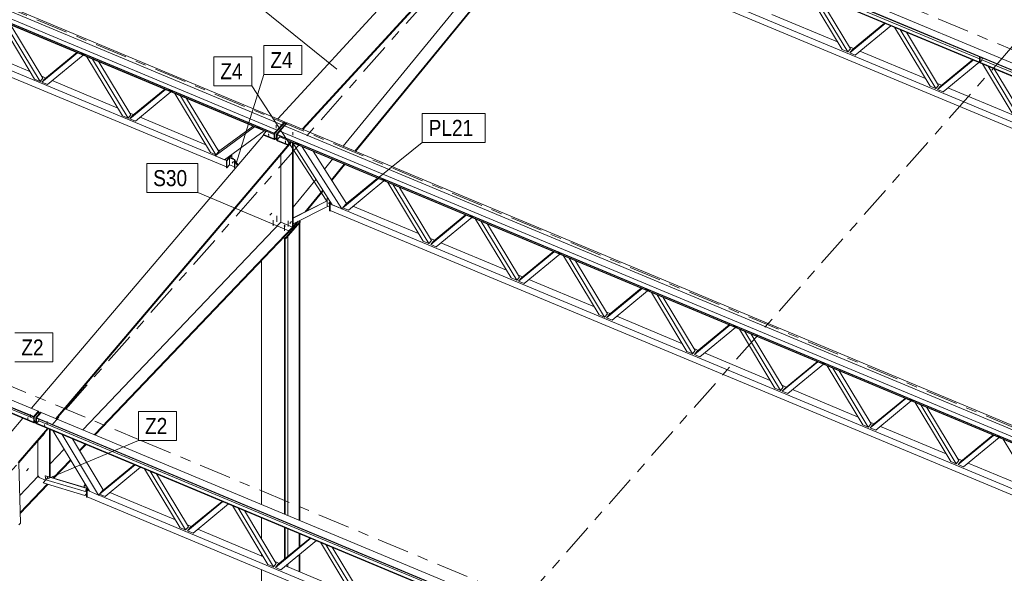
# Model space of a CAD drawing. Header units: millimetres. Extents: x -698 to 216, y -34 to 576.
# Tile 43 of 88: x -268 to -177, y 271 to 323. Entities that reach past the tile are written whole.
import ezdxf

# ---------------------------------------------------------------- set-up
doc = ezdxf.new("R2010")
doc.units = ezdxf.units.MM
for name, pattern in [('XKITLINE00', [0]), ('XKITLINE02', [4, 2, -2]), ('XKITLINE03', [6, 3, -1, 1, -1])]:
    doc.linetypes.add(name, pattern=pattern)
for name, color, linetype, lineweight in [('Element', 2, 'Continuous', 0), ('Spoina', 1, 'Continuous', 0), ('Znak elementu', 2, 'Continuous', 0), ('Śruba', 3, 'Continuous', 0)]:
    doc.layers.add(name, color=color, linetype=linetype, lineweight=lineweight)
doc.styles.add('ARIAL', font='ARIAL.TTF')

msp = doc.modelspace()

# ---------------------------------------------------------------- hatches: boundary and pattern name
at = {"layer": 'Śruba'}
for points in [[(-245.196, 312.064), (-245.207, 312.066), (-245.217, 312.069), (-245.226, 312.074), (-245.234, 312.08), (-245.239, 312.087), (-245.243, 312.095), (-245.244, 312.103), (-245.243, 312.111), (-245.24, 312.119), (-245.235, 312.126), (-245.228, 312.133), (-245.219, 312.138), (-245.209, 312.142), (-245.198, 312.145), (-245.187, 312.146), (-245.175, 312.145), (-245.164, 312.143), (-245.154, 312.139), (-245.145, 312.134), (-245.138, 312.128), (-245.132, 312.121), (-245.129, 312.114), (-245.128, 312.106), (-245.128, 312.098), (-245.132, 312.09), (-245.137, 312.082), (-245.144, 312.076), (-245.153, 312.071), (-245.163, 312.067), (-245.174, 312.064), (-245.185, 312.063)], [(-243.629, 311.409), (-243.64, 311.411), (-243.65, 311.415), (-243.659, 311.419), (-243.666, 311.426), (-243.672, 311.433), (-243.675, 311.44), (-243.677, 311.448), (-243.676, 311.456), (-243.673, 311.464), (-243.668, 311.471), (-243.66, 311.478), (-243.652, 311.483), (-243.642, 311.487), (-243.631, 311.49), (-243.619, 311.491), (-243.608, 311.49), (-243.597, 311.488), (-243.587, 311.485), (-243.578, 311.48), (-243.571, 311.474), (-243.565, 311.467), (-243.561, 311.459), (-243.56, 311.451), (-243.561, 311.443), (-243.564, 311.435), (-243.569, 311.428), (-243.577, 311.421), (-243.585, 311.416), (-243.595, 311.412), (-243.606, 311.409), (-243.618, 311.408)], [(-248.523, 309.488), (-248.516, 309.479), (-248.511, 309.47), (-248.507, 309.461), (-248.505, 309.452), (-248.506, 309.444), (-248.508, 309.436), (-248.511, 309.43), (-248.517, 309.426), (-248.524, 309.423), (-248.532, 309.422), (-248.541, 309.422), (-248.551, 309.425), (-248.56, 309.429), (-248.57, 309.435), (-248.579, 309.442), (-248.587, 309.45), (-248.594, 309.459), (-248.599, 309.468), (-248.603, 309.477), (-248.605, 309.486), (-248.605, 309.494), (-248.603, 309.501), (-248.599, 309.507), (-248.593, 309.512), (-248.586, 309.515), (-248.578, 309.516), (-248.569, 309.515), (-248.56, 309.513), (-248.55, 309.509), (-248.54, 309.503), (-248.531, 309.496)], [(-239.505, 305.721), (-239.499, 305.712), (-239.493, 305.703), (-239.49, 305.694), (-239.488, 305.685), (-239.488, 305.677), (-239.49, 305.67), (-239.494, 305.664), (-239.499, 305.659), (-239.506, 305.656), (-239.514, 305.655), (-239.523, 305.656), (-239.533, 305.658), (-239.543, 305.662), (-239.552, 305.668), (-239.561, 305.675), (-239.569, 305.683), (-239.576, 305.692), (-239.582, 305.701), (-239.585, 305.71), (-239.587, 305.719), (-239.587, 305.727), (-239.585, 305.735), (-239.581, 305.741), (-239.576, 305.745), (-239.569, 305.748), (-239.561, 305.749), (-239.552, 305.749), (-239.542, 305.746), (-239.532, 305.742), (-239.523, 305.736), (-239.514, 305.729)], [(-243.703, 303.49), (-243.712, 303.49), (-243.72, 303.492), (-243.729, 303.494), (-243.737, 303.497), (-243.745, 303.5), (-243.752, 303.504), (-243.759, 303.508), (-243.765, 303.512), (-243.77, 303.517), (-243.775, 303.523), (-243.778, 303.528), (-243.781, 303.534), (-243.784, 303.54), (-243.785, 303.546), (-243.785, 303.552), (-243.785, 303.559), (-243.784, 303.565), (-243.781, 303.571), (-243.778, 303.577), (-243.775, 303.582), (-243.77, 303.587), (-243.765, 303.592), (-243.759, 303.597), (-243.752, 303.601), (-243.745, 303.605), (-243.737, 303.608), (-243.729, 303.611), (-243.72, 303.613), (-243.712, 303.614), (-243.703, 303.615), (-243.694, 303.615), (-243.685, 303.615), (-243.676, 303.614), (-243.667, 303.613), (-243.659, 303.611), (-243.651, 303.608), (-243.643, 303.605), (-243.636, 303.601), (-243.629, 303.597), (-243.623, 303.592), (-243.618, 303.587), (-243.613, 303.582), (-243.609, 303.577), (-243.606, 303.571), (-243.604, 303.565), (-243.603, 303.559), (-243.602, 303.552), (-243.603, 303.546), (-243.604, 303.54), (-243.606, 303.534), (-243.609, 303.528), (-243.613, 303.523), (-243.618, 303.517), (-243.623, 303.512), (-243.629, 303.508), (-243.636, 303.504), (-243.643, 303.5), (-243.651, 303.497), (-243.659, 303.494), (-243.667, 303.492), (-243.676, 303.49), (-243.685, 303.49), (-243.694, 303.489)], [(-243.132, 303.855), (-243.125, 303.846), (-243.119, 303.837), (-243.116, 303.828), (-243.114, 303.819), (-243.114, 303.811), (-243.116, 303.803), (-243.12, 303.797), (-243.125, 303.793), (-243.132, 303.79), (-243.141, 303.789), (-243.15, 303.789), (-243.159, 303.792), (-243.169, 303.796), (-243.179, 303.802), (-243.188, 303.809), (-243.196, 303.817), (-243.202, 303.826), (-243.208, 303.835), (-243.211, 303.844), (-243.213, 303.853), (-243.213, 303.861), (-243.211, 303.868), (-243.207, 303.875), (-243.202, 303.879), (-243.195, 303.882), (-243.187, 303.883), (-243.178, 303.882), (-243.168, 303.88), (-243.158, 303.876), (-243.149, 303.87), (-243.14, 303.863)], [(-267.668, 285.574), (-267.679, 285.576), (-267.689, 285.58), (-267.698, 285.585), (-267.705, 285.591), (-267.711, 285.598), (-267.714, 285.605), (-267.716, 285.614), (-267.715, 285.622), (-267.711, 285.629), (-267.706, 285.637), (-267.699, 285.643), (-267.69, 285.648), (-267.68, 285.652), (-267.67, 285.655), (-267.658, 285.656), (-267.647, 285.656), (-267.636, 285.653), (-267.626, 285.65), (-267.617, 285.645), (-267.609, 285.639), (-267.604, 285.632), (-267.6, 285.624), (-267.599, 285.616), (-267.6, 285.608), (-267.603, 285.6), (-267.608, 285.593), (-267.615, 285.587), (-267.624, 285.581), (-267.634, 285.577), (-267.645, 285.575), (-267.656, 285.574)], [(-266.1, 284.919), (-266.111, 284.922), (-266.122, 284.925), (-266.13, 284.93), (-266.138, 284.936), (-266.143, 284.943), (-266.147, 284.951), (-266.148, 284.959), (-266.147, 284.967), (-266.144, 284.975), (-266.139, 284.982), (-266.132, 284.988), (-266.123, 284.994), (-266.113, 284.998), (-266.102, 285), (-266.091, 285.001), (-266.079, 285.001), (-266.068, 284.999), (-266.058, 284.995), (-266.049, 284.99), (-266.042, 284.984), (-266.036, 284.977), (-266.033, 284.97), (-266.032, 284.962), (-266.033, 284.953), (-266.036, 284.946), (-266.041, 284.938), (-266.048, 284.932), (-266.057, 284.927), (-266.067, 284.923), (-266.078, 284.92), (-266.089, 284.919)], [(-265.832, 280.005), (-265.826, 279.997), (-265.82, 279.987), (-265.817, 279.978), (-265.815, 279.969), (-265.815, 279.961), (-265.817, 279.954), (-265.821, 279.948), (-265.826, 279.943), (-265.833, 279.94), (-265.841, 279.939), (-265.85, 279.94), (-265.86, 279.942), (-265.87, 279.946), (-265.879, 279.952), (-265.888, 279.959), (-265.896, 279.967), (-265.903, 279.976), (-265.909, 279.985), (-265.912, 279.994), (-265.914, 280.003), (-265.914, 280.012), (-265.912, 280.019), (-265.908, 280.025), (-265.903, 280.029), (-265.896, 280.032), (-265.888, 280.033), (-265.878, 280.033), (-265.869, 280.03), (-265.859, 280.026), (-265.85, 280.02), (-265.841, 280.013)], [(-262.214, 278.911), (-262.207, 278.902), (-262.202, 278.893), (-262.198, 278.884), (-262.196, 278.875), (-262.197, 278.867), (-262.199, 278.86), (-262.202, 278.854), (-262.208, 278.849), (-262.215, 278.846), (-262.223, 278.845), (-262.232, 278.846), (-262.242, 278.848), (-262.252, 278.852), (-262.261, 278.858), (-262.27, 278.865), (-262.278, 278.873), (-262.285, 278.882), (-262.29, 278.891), (-262.294, 278.9), (-262.296, 278.909), (-262.296, 278.917), (-262.294, 278.925), (-262.29, 278.931), (-262.284, 278.935), (-262.277, 278.938), (-262.269, 278.939), (-262.26, 278.939), (-262.251, 278.936), (-262.241, 278.932), (-262.231, 278.926), (-262.222, 278.919)]]:
    msp.add_hatch(color=256, dxfattribs=at).paths.add_polyline_path(points, flags=17)

# ---------------------------------------------------------------- linework, layer by layer
at = {"layer": 'Element', "linetype": 'XKITLINE00', "lineweight": 0}
for p, q in [((-329.202, 348.606), (-243.967, 313.003)), ((-329.201, 348.606), (-243.967, 313.003)), ((-328.942, 348.889), (-243.707, 313.286)), ((-329.894, 347.809), (-244.659, 312.206)), ((-329.894, 347.786), (-244.659, 312.183)), ((-329.635, 348.115), (-244.4, 312.512)), ((-244.4, 312.512), (-329.634, 348.115)), ((-328.624, 347.161), (-245.414, 312.404)), ((-328.623, 347.112), (-245.444, 312.368)), ((-324.926, 340.718), (-249.129, 309.058)), ((-323.856, 340.876), (-249.127, 309.661)), ((-221.001, 337.652), (-135.767, 302.049)), ((-244.329, 313.546), (-222.715, 337.116)), ((-136.212, 300.983), (-221.447, 336.586)), ((-136.211, 301.033), (-221.446, 336.636)), ((-221.435, 337.131), (-136.2, 301.529)), ((-221.434, 337.181), (-136.199, 301.578)), ((-221.24, 336.859), (-178.848, 319.152)), ((-242.049, 312.594), (-220.435, 336.163)), ((-241.985, 312.567), (-220.371, 336.137)), ((-238.23, 310.998), (-221.293, 331.673)), ((-237.133, 310.54), (-220.136, 331.288)), ((-237.073, 310.515), (-220.072, 331.269)), ((-215.653, 329.911), (-140.94, 298.703)), ((-216.738, 329.759), (-140.942, 298.099)), ((-191.65, 320.019), (-194.974, 325.528)), ((-191.132, 319.802), (-194.456, 325.312)), ((-193.872, 325.068), (-190.873, 320.097)), ((-267.028, 317.273), (-270.344, 322.769)), ((-266.51, 317.056), (-269.826, 322.553)), ((-198.211, 323.296), (-192.083, 320.736)), ((-351.911, 321.859), (-266.677, 286.256)), ((-269.242, 322.309), (-266.251, 317.351)), ((-190.96, 319.73), (-187.636, 322.463)), ((-190.7, 320.025), (-187.701, 322.49)), ((-187.118, 322.247), (-190.442, 319.514)), ((-183.448, 316.593), (-186.772, 322.102)), ((-182.93, 316.376), (-186.254, 321.886)), ((-185.669, 321.642), (-182.67, 316.67)), ((-267.109, 285.747), (-352.344, 321.35)), ((-267.108, 285.7), (-352.342, 321.303)), ((-267.097, 285.229), (-352.332, 320.832)), ((-267.096, 285.182), (-352.33, 320.785)), ((-273.589, 320.55), (-267.461, 317.99)), ((-191.132, 319.802), (-191.65, 320.019)), ((-190.873, 320.097), (-191.132, 319.802)), ((-190.981, 320.276), (-190.592, 320.114)), ((-190.96, 319.73), (-190.7, 320.025)), ((-190.009, 319.87), (-183.881, 317.31)), ((-266.338, 316.984), (-263.022, 319.711)), ((-266.079, 317.279), (-263.087, 319.738)), ((-262.504, 319.494), (-265.82, 316.768)), ((-262.655, 319.7), (-262.683, 319.712)), ((-262.424, 319.509), (-262.683, 319.712)), ((-262.396, 319.498), (-262.655, 319.7)), ((-262.396, 319.498), (-262.424, 319.509)), ((-262.335, 319.566), (-262.396, 319.498)), ((-258.826, 313.847), (-262.142, 319.343)), ((-258.308, 313.63), (-261.624, 319.127)), ((-261.04, 318.883), (-258.049, 313.924)), ((-190.442, 319.514), (-190.96, 319.73)), ((-182.758, 316.304), (-179.434, 319.037)), ((-182.498, 316.599), (-179.499, 319.064)), ((-178.854, 318.852), (-178.844, 319.341)), ((-178.854, 318.852), (-178.797, 318.828)), ((-178.787, 319.317), (-178.797, 318.828)), ((-178.797, 318.828), (-178.681, 318.955)), ((-178.681, 318.955), (-178.592, 319.173)), ((-178.636, 319.064), (-136.204, 301.34)), ((-178.592, 319.173), (-178.59, 319.235)), ((-178.916, 318.821), (-182.24, 316.088)), ((-175.245, 313.166), (-178.569, 318.676)), ((-174.727, 312.95), (-178.051, 318.46)), ((-177.467, 318.216), (-174.468, 313.244)), ((-266.51, 317.056), (-267.028, 317.273)), ((-266.251, 317.351), (-266.51, 317.056)), ((-266.359, 317.53), (-265.97, 317.368)), ((-266.338, 316.984), (-266.079, 317.279)), ((-265.387, 317.124), (-259.259, 314.564)), ((-265.82, 316.768), (-266.338, 316.984)), ((-258.136, 313.558), (-254.82, 316.285)), ((-257.876, 313.853), (-254.885, 316.312)), ((-254.453, 316.274), (-254.481, 316.286)), ((-254.222, 316.083), (-254.481, 316.286)), ((-254.193, 316.071), (-254.453, 316.274)), ((-254.193, 316.071), (-254.222, 316.083)), ((-254.133, 316.14), (-254.193, 316.071)), ((-182.93, 316.376), (-183.448, 316.593)), ((-182.67, 316.67), (-182.93, 316.376)), ((-182.778, 316.85), (-182.39, 316.687)), ((-182.758, 316.304), (-182.498, 316.599)), ((-182.24, 316.088), (-182.758, 316.304)), ((-181.807, 316.444), (-175.678, 313.884)), ((-254.302, 316.068), (-257.618, 313.342)), ((-250.624, 310.42), (-253.94, 315.917)), ((-250.106, 310.204), (-253.422, 315.701)), ((-252.838, 315.457), (-249.846, 310.498)), ((-258.308, 313.63), (-258.826, 313.847)), ((-258.049, 313.924), (-258.308, 313.63)), ((-258.157, 314.104), (-257.768, 313.942)), ((-258.136, 313.558), (-257.876, 313.853)), ((-257.618, 313.342), (-258.136, 313.558)), ((-257.185, 313.698), (-251.056, 311.138)), ((-250.177, 310.1), (-246.489, 312.805)), ((-249.745, 310.59), (-246.64, 312.868)), ((-249.292, 309.73), (-245.605, 312.435)), ((-245.605, 312.435), (-246.489, 312.805)), ((-246.25, 312.848), (-246.279, 312.859)), ((-246.019, 312.657), (-246.279, 312.859)), ((-245.991, 312.645), (-246.25, 312.848)), ((-245.991, 312.645), (-246.019, 312.657)), ((-245.93, 312.714), (-245.991, 312.645)), ((-245.412, 312.406), (-245.672, 312.1)), ((-245.412, 312.406), (-244.659, 312.091)), ((-244.659, 312.2), (-243.708, 313.279)), ((-244.659, 312.206), (-244.4, 312.512)), ((-243.651, 313.255), (-244.602, 312.176)), ((-244.459, 312.117), (-243.508, 313.196)), ((-243.967, 313.003), (-244.4, 312.512)), ((-244.4, 312.512), (-244.4, 312.494)), ((-244.4, 312.494), (-244.4, 312.512)), ((-244.143, 312.405), (-243.711, 312.896)), ((-243.967, 313.003), (-243.707, 313.286)), ((-243.967, 312.985), (-243.967, 313.003)), ((-243.967, 312.985), (-243.967, 313.003)), ((-243.711, 312.896), (-158.476, 277.293)), ((-243.71, 312.896), (-243.451, 313.179)), ((-243.71, 312.895), (-243.71, 312.896)), ((-243.71, 312.896), (-158.475, 277.293)), ((-243.707, 313.286), (-243.708, 313.279)), ((-243.708, 313.279), (-243.651, 313.255)), ((-243.651, 313.034), (-243.651, 313.255)), ((-243.508, 313.196), (-243.456, 313.174)), ((-243.451, 313.179), (-158.216, 277.576)), ((-267.325, 286.527), (-245.67, 312.041)), ((-244.66, 311.678), (-245.672, 312.1)), ((-245.672, 312.1), (-245.67, 312.041)), ((-245.67, 312.041), (-244.659, 311.619)), ((-244.66, 311.678), (-244.659, 311.679)), ((-244.659, 311.619), (-244.66, 311.678)), ((-244.659, 312.183), (-244.659, 312.206)), ((-244.659, 311.656), (-244.659, 312.2)), ((-244.602, 312.176), (-244.659, 312.2)), ((-244.602, 311.632), (-244.659, 311.656)), ((-244.659, 311.619), (-244.635, 311.646)), ((-244.602, 311.632), (-244.602, 312.176)), ((-244.459, 311.794), (-244.602, 311.632)), ((-244.459, 311.573), (-244.459, 312.117)), ((-244.459, 312.117), (-244.403, 312.093)), ((-244.459, 311.573), (-244.403, 311.549)), ((-244.404, 311.571), (-244.144, 311.876)), ((-244.404, 311.571), (-244.402, 311.512)), ((-244.404, 311.571), (-243.392, 311.148)), ((-244.403, 312.099), (-244.144, 312.405)), ((-244.403, 312.099), (-244.402, 312.076)), ((-244.403, 312.099), (-159.168, 276.496)), ((-244.402, 311.572), (-244.402, 312.08)), ((-244.402, 312.076), (-159.168, 276.473)), ((-244.402, 311.512), (-243.391, 311.089)), ((-244.144, 312.405), (-158.909, 276.802)), ((-244.144, 311.876), (-243.133, 311.454)), ((-158.908, 276.802), (-244.143, 312.405)), ((-244.143, 312.405), (-244.143, 312.404)), ((-244.142, 311.875), (-244.083, 311.942)), ((-265.045, 285.575), (-243.126, 311.4)), ((-264.984, 285.549), (-243.066, 311.375)), ((-250.177, 310.1), (-249.745, 310.59)), ((-249.954, 310.678), (-249.745, 310.59)), ((-243.392, 311.148), (-243.133, 311.454)), ((-243.391, 311.089), (-243.392, 311.148)), ((-243.131, 311.395), (-243.391, 311.089)), ((-243.133, 311.454), (-243.131, 311.395)), ((-243.133, 311.451), (-159.923, 276.694)), ((-243.131, 311.402), (-159.953, 276.658)), ((-242.95, 303.204), (-242.95, 311.327)), ((-239.25, 305.536), (-242.935, 311.32)), ((-242.881, 303.283), (-242.881, 311.235)), ((-242.685, 311.358), (-242.713, 311.37)), ((-242.454, 311.168), (-242.713, 311.37)), ((-242.426, 311.156), (-242.685, 311.358)), ((-242.426, 311.156), (-242.454, 311.168)), ((-242.365, 311.225), (-242.426, 311.156)), ((-238.365, 305.166), (-242.051, 310.951)), ((-250.106, 310.204), (-250.624, 310.42)), ((-249.292, 309.73), (-250.177, 310.1)), ((-249.846, 310.498), (-250.106, 310.204)), ((-249.129, 309.659), (-248.654, 310.198)), ((-249.086, 309.641), (-249.129, 309.659)), ((-249.129, 308.994), (-249.129, 309.659)), ((-249.086, 309.641), (-248.611, 310.18)), ((-248.814, 309.95), (-248.84, 309.92)), ((-248.84, 309.255), (-248.84, 309.92)), ((-248.84, 309.92), (-248.377, 309.727)), ((-248.351, 309.756), (-248.814, 309.95)), ((-248.709, 310.158), (-248.695, 310.152)), ((-248.611, 310.18), (-248.654, 310.198)), ((-248.611, 309.865), (-248.611, 310.18)), ((-248.547, 309.838), (-248.524, 309.865)), ((-248.539, 309.835), (-248.508, 309.871)), ((-248.508, 309.871), (-248.524, 309.865)), ((-248.455, 309.8), (-248.508, 309.871)), ((-248.351, 309.756), (-248.377, 309.727)), ((-248.377, 309.727), (-248.377, 309.062)), ((-248.351, 309.091), (-248.351, 309.756)), ((-248.043, 309.246), (-248.351, 309.66)), ((-244.047, 303.903), (-244.047, 310.219)), ((-237.933, 305.656), (-241.036, 310.527)), ((-239.977, 308.865), (-239.233, 309.774)), ((-249.129, 308.994), (-249.086, 308.976)), ((-249.086, 308.976), (-249.086, 309.641)), ((-249.086, 308.976), (-248.84, 309.255)), ((-248.377, 309.062), (-248.84, 309.255)), ((-248.308, 308.933), (-248.416, 309.078)), ((-248.351, 309.091), (-248.377, 309.062)), ((-248.083, 309.199), (-248.351, 309.56)), ((-248.095, 309.184), (-248.351, 309.527)), ((-239.333, 307.854), (-238.135, 309.316)), ((-239.298, 307.799), (-238.076, 309.291)), ((-242.881, 305.32), (-240.761, 307.908)), ((-238.263, 305.257), (-234.947, 307.984)), ((-238.004, 305.552), (-235.012, 308.011)), ((-234.58, 307.973), (-234.609, 307.985)), ((-234.35, 307.783), (-234.609, 307.985)), ((-234.321, 307.771), (-234.58, 307.973)), ((-234.261, 307.839), (-234.321, 307.771)), ((-241.793, 304.851), (-240.117, 306.897)), ((-234.429, 307.767), (-237.745, 305.041)), ((-234.321, 307.771), (-234.35, 307.783)), ((-230.751, 302.119), (-234.067, 307.616)), ((-230.233, 301.903), (-233.549, 307.4)), ((-232.965, 307.156), (-229.973, 302.197)), ((-241.657, 304.92), (-240.082, 306.842)), ((-239.716, 306.109), (-239.69, 306.138)), ((-239.579, 306.052), (-239.716, 306.109)), ((-239.716, 306.109), (-239.716, 305.444)), ((-239.69, 306.138), (-239.614, 306.107)), ((-242.881, 304.299), (-239.716, 305.904)), ((-242.881, 304.291), (-239.716, 305.896)), ((-242.881, 303.755), (-239.625, 305.406)), ((-239.716, 305.444), (-239.499, 305.354)), ((-239.499, 305.636), (-239.392, 305.758)), ((-239.456, 305.618), (-239.499, 305.636)), ((-239.499, 304.971), (-239.499, 305.636)), ((-239.456, 305.618), (-239.367, 305.719)), ((-239.456, 304.953), (-239.456, 305.618)), ((-239.356, 305.702), (-239.435, 305.613)), ((-239.435, 305.613), (-238.406, 305.183)), ((-239.435, 305.613), (-239.435, 305.008)), ((-238.365, 305.166), (-239.25, 305.536)), ((-237.933, 305.656), (-238.365, 305.166)), ((-238.365, 305.166), (-163.636, 273.951)), ((-238.263, 305.257), (-238.004, 305.552)), ((-237.745, 305.041), (-238.263, 305.257)), ((-237.933, 305.656), (-237.895, 305.641)), ((-237.312, 305.397), (-231.184, 302.837)), ((-239.499, 304.971), (-239.456, 304.953)), ((-239.456, 304.953), (-239.415, 305)), ((-239.435, 305.008), (-163.638, 273.348)), ((-230.061, 301.831), (-226.745, 304.558)), ((-229.801, 302.125), (-226.81, 304.585)), ((-226.227, 304.341), (-229.543, 301.615)), ((-226.378, 304.547), (-226.406, 304.559)), ((-226.147, 304.356), (-226.406, 304.559)), ((-226.119, 304.345), (-226.378, 304.547)), ((-226.119, 304.345), (-226.147, 304.356)), ((-226.058, 304.413), (-226.119, 304.345)), ((-222.549, 298.693), (-225.865, 304.19)), ((-309.523, 303.278), (-267.105, 285.56)), ((-262.535, 284.526), (-244.047, 303.903)), ((-261.438, 284.068), (-242.95, 303.444)), ((-261.372, 284.041), (-242.954, 303.343)), ((-244.047, 303.903), (-242.95, 303.444)), ((-243.594, 302.474), (-242.237, 304.013)), ((-242.237, 303.917), (-243.594, 302.377)), ((-243.048, 303.245), (-242.95, 303.204)), ((-242.95, 303.444), (-242.954, 303.343)), ((-242.95, 303.204), (-242.881, 303.283)), ((-242.881, 303.523), (-242.556, 303.919)), ((-242.876, 303.431), (-242.881, 303.523)), ((-242.881, 303.433), (-242.876, 303.431)), ((-242.876, 303.431), (-242.42, 303.988)), ((-242.345, 276.093), (-242.345, 303.794)), ((-242.31, 304.044), (-242.237, 304.013)), ((-242.273, 276.063), (-242.273, 303.875)), ((-242.237, 304.013), (-242.237, 303.917)), ((-222.031, 298.477), (-225.347, 303.974)), ((-224.763, 303.73), (-221.771, 298.771)), ((-243.832, 302.423), (-243.7, 302.367)), ((-243.594, 302.377), (-243.796, 302.461)), ((-243.73, 302.53), (-243.594, 302.474)), ((-243.7, 302.367), (-243.665, 302.407)), ((-243.7, 276.659), (-243.7, 302.367)), ((-243.629, 276.629), (-243.629, 302.391)), ((-243.594, 302.474), (-243.594, 302.377)), ((-243.379, 276.525), (-243.379, 302.62)), ((-230.082, 302.377), (-229.693, 302.214)), ((-230.233, 301.903), (-230.751, 302.119)), ((-229.973, 302.197), (-230.233, 301.903)), ((-230.061, 301.831), (-229.801, 302.125)), ((-229.543, 301.615), (-230.061, 301.831)), ((-229.11, 301.971), (-222.981, 299.411)), ((-221.858, 298.405), (-218.542, 301.131)), ((-221.599, 298.699), (-218.608, 301.159)), ((-218.024, 300.915), (-221.34, 298.189)), ((-218.176, 301.121), (-218.204, 301.133)), ((-217.945, 300.93), (-218.204, 301.133)), ((-217.916, 300.918), (-218.176, 301.121)), ((-217.916, 300.918), (-217.945, 300.93)), ((-217.856, 300.987), (-217.916, 300.918)), ((-214.346, 295.267), (-217.662, 300.764)), ((-213.828, 295.051), (-217.144, 300.548)), ((-245.837, 277.552), (-245.837, 300.322)), ((-216.56, 300.304), (-213.569, 295.345)), ((-222.031, 298.477), (-222.549, 298.693)), ((-221.771, 298.771), (-222.031, 298.477)), ((-221.879, 298.951), (-221.491, 298.788)), ((-221.858, 298.405), (-221.599, 298.699)), ((-221.34, 298.189), (-221.858, 298.405)), ((-220.908, 298.545), (-214.779, 295.985)), ((-213.656, 294.979), (-210.34, 297.705)), ((-213.397, 295.273), (-210.405, 297.733)), ((-209.973, 297.694), (-210.002, 297.706)), ((-209.742, 297.504), (-210.002, 297.706)), ((-209.822, 297.489), (-213.138, 294.763)), ((-209.714, 297.492), (-209.973, 297.694)), ((-209.714, 297.492), (-209.742, 297.504)), ((-209.653, 297.561), (-209.714, 297.492)), ((-206.144, 291.841), (-209.46, 297.338)), ((-205.626, 291.625), (-208.942, 297.121)), ((-208.358, 296.877), (-205.367, 291.919)), ((-213.828, 295.051), (-214.346, 295.267)), ((-213.569, 295.345), (-213.828, 295.051)), ((-213.677, 295.525), (-213.289, 295.362)), ((-213.656, 294.979), (-213.397, 295.273)), ((-213.138, 294.763), (-213.656, 294.979)), ((-212.705, 295.119), (-206.577, 292.559)), ((-205.454, 291.553), (-202.138, 294.279)), ((-205.194, 291.847), (-202.203, 294.306)), ((-201.62, 294.063), (-204.936, 291.336)), ((-201.771, 294.268), (-201.799, 294.28)), ((-201.54, 294.078), (-201.799, 294.28)), ((-201.512, 294.066), (-201.771, 294.268)), ((-201.512, 294.066), (-201.54, 294.078)), ((-201.451, 294.135), (-201.512, 294.066)), ((-197.942, 288.415), (-201.258, 293.912)), ((-197.424, 288.199), (-200.74, 293.695)), ((-200.156, 293.451), (-197.164, 288.493)), ((-205.626, 291.625), (-206.144, 291.841)), ((-205.367, 291.919), (-205.626, 291.625)), ((-205.475, 292.098), (-205.086, 291.936)), ((-205.454, 291.553), (-205.194, 291.847)), ((-204.936, 291.336), (-205.454, 291.553)), ((-204.503, 291.692), (-198.375, 289.133)), ((-197.252, 288.127), (-193.935, 290.853)), ((-196.992, 288.421), (-194.001, 290.88)), ((-193.417, 290.637), (-196.734, 287.91)), ((-193.568, 290.842), (-193.597, 290.854)), ((-193.338, 290.652), (-193.597, 290.854)), ((-193.309, 290.64), (-193.568, 290.842)), ((-193.309, 290.64), (-193.338, 290.652)), ((-193.249, 290.709), (-193.309, 290.64)), ((-189.739, 284.989), (-193.055, 290.485)), ((-189.221, 284.772), (-192.537, 290.269)), ((-191.953, 290.025), (-188.962, 285.067)), ((-197.272, 288.672), (-196.884, 288.51)), ((-197.424, 288.199), (-197.942, 288.415)), ((-197.164, 288.493), (-197.424, 288.199)), ((-197.252, 288.127), (-196.992, 288.421)), ((-196.734, 287.91), (-197.252, 288.127)), ((-196.301, 288.266), (-190.172, 285.706)), ((-189.049, 284.701), (-185.733, 287.427)), ((-188.79, 284.995), (-185.798, 287.454)), ((-185.215, 287.211), (-188.531, 284.484)), ((-185.366, 287.416), (-185.395, 287.428)), ((-185.135, 287.226), (-185.395, 287.428)), ((-185.107, 287.214), (-185.366, 287.416)), ((-185.107, 287.214), (-185.135, 287.226)), ((-185.046, 287.282), (-185.107, 287.214)), ((-181.537, 281.563), (-184.853, 287.059)), ((-181.019, 281.346), (-184.335, 286.843)), ((-266.677, 286.256), (-267.109, 285.747)), ((-267.108, 285.729), (-266.676, 286.239)), ((-266.619, 286.215), (-267.051, 285.706)), ((-266.909, 285.646), (-266.477, 286.155)), ((-266.852, 285.64), (-266.42, 286.149)), ((-266.676, 286.239), (-266.677, 286.256)), ((-266.676, 286.239), (-266.619, 286.215)), ((-266.614, 285.993), (-266.619, 286.215)), ((-266.477, 286.155), (-266.431, 286.136)), ((-266.42, 286.149), (-181.186, 250.546)), ((-183.751, 286.599), (-180.76, 281.641)), ((-270.825, 282.403), (-268.107, 285.605)), ((-267.109, 285.747), (-267.108, 285.7)), ((-267.096, 285.2), (-267.108, 285.729)), ((-267.051, 285.706), (-267.108, 285.729)), ((-267.096, 285.182), (-267.097, 285.229)), ((-267.039, 285.176), (-267.096, 285.2)), ((-267.085, 285.195), (-267.096, 285.182)), ((-267.039, 285.176), (-267.051, 285.706)), ((-266.902, 285.338), (-267.039, 285.176)), ((-266.897, 285.116), (-266.909, 285.646)), ((-266.909, 285.646), (-266.852, 285.622)), ((-266.897, 285.116), (-266.84, 285.092)), ((-181.618, 250.037), (-266.852, 285.64)), ((-266.852, 285.64), (-266.851, 285.593)), ((-266.84, 285.092), (-266.852, 285.622)), ((-181.617, 249.99), (-266.851, 285.593)), ((-266.635, 285.364), (-266.84, 285.122)), ((-181.606, 249.519), (-266.84, 285.122)), ((-266.84, 285.122), (-266.839, 285.075)), ((-181.605, 249.472), (-266.839, 285.075)), ((-266.638, 285.504), (-266.635, 285.364)), ((-266.635, 285.364), (-224.257, 267.662)), ((-189.221, 284.772), (-189.739, 284.989)), ((-188.962, 285.067), (-189.221, 284.772)), ((-189.07, 285.246), (-188.682, 285.084)), ((-189.049, 284.701), (-188.79, 284.995)), ((-268.545, 281.45), (-265.828, 284.652)), ((-268.485, 281.425), (-265.767, 284.627)), ((-265.635, 280.119), (-265.635, 284.572)), ((-265.583, 280.103), (-265.583, 284.55)), ((-265.326, 284.443), (-265.327, 284.441)), ((-265.327, 284.441), (-264.464, 284.081)), ((-265.327, 284.441), (-261.91, 278.778)), ((-264.464, 284.081), (-264.463, 284.082)), ((-264.464, 284.081), (-261.046, 278.418)), ((-188.531, 284.484), (-189.049, 284.701)), ((-188.098, 284.84), (-181.97, 282.28)), ((-180.847, 281.274), (-177.531, 284.001)), ((-180.588, 281.569), (-177.596, 284.028)), ((-177.164, 283.99), (-177.192, 284.002)), ((-176.933, 283.799), (-177.192, 284.002)), ((-176.904, 283.788), (-177.164, 283.99)), ((-266.732, 283.49), (-266.732, 280.252)), ((-260.614, 278.908), (-263.492, 283.676)), ((-263.435, 283.583), (-263.388, 283.633)), ((-262.841, 282.598), (-262.291, 283.175)), ((-262.805, 282.539), (-262.224, 283.147)), ((-177.013, 283.784), (-180.329, 281.058)), ((-176.904, 283.788), (-176.933, 283.799)), ((-176.844, 283.856), (-176.904, 283.788)), ((-173.335, 278.137), (-176.651, 283.633)), ((-265.583, 281.332), (-264.277, 282.701)), ((-268.481, 281.423), (-268.351, 275.794)), ((-265.303, 280.018), (-263.683, 281.716)), ((-265.231, 279.996), (-263.647, 281.657)), ((-260.96, 278.516), (-257.651, 281.237)), ((-260.7, 278.81), (-257.716, 281.264)), ((-181.019, 281.346), (-181.537, 281.563)), ((-180.76, 281.641), (-181.019, 281.346)), ((-180.868, 281.82), (-180.479, 281.658)), ((-180.847, 281.274), (-180.588, 281.569)), ((-180.329, 281.058), (-180.847, 281.274)), ((-179.896, 281.414), (-173.768, 278.854)), ((-266.732, 280.252), (-266.59, 280.072)), ((-257.133, 281.02), (-260.442, 278.3)), ((-253.448, 275.378), (-256.757, 280.863)), ((-252.93, 275.162), (-256.239, 280.647)), ((-255.655, 280.403), (-252.67, 275.456)), ((-268.411, 278.369), (-266.678, 280.184)), ((-268.374, 276.799), (-265.85, 279.445)), ((-268.372, 276.704), (-265.778, 279.423)), ((-266.59, 280.072), (-266.005, 279.828)), ((-265.98, 279.856), (-266.226, 279.577)), ((-262.325, 278.397), (-266.226, 279.577)), ((-266.226, 279.577), (-266.223, 279.558)), ((-262.323, 278.378), (-266.223, 279.558)), ((-266.021, 280.235), (-266.034, 280.221)), ((-262.134, 279.041), (-266.034, 280.221)), ((-266.034, 280.221), (-265.98, 279.856)), ((-266.021, 280.235), (-262.121, 279.056)), ((-265.98, 279.856), (-262.196, 278.712)), ((-262.411, 279.314), (-262.359, 279.373)), ((-262.359, 279.373), (-262.237, 279.322)), ((-262.172, 279.214), (-262.411, 279.314)), ((-262.411, 279.314), (-262.411, 279.144)), ((-262.325, 278.397), (-262.196, 278.545)), ((-262.196, 278.522), (-262.323, 278.378)), ((-262.196, 278.895), (-262.068, 279.04)), ((-262.196, 278.23), (-262.196, 278.895)), ((-262.196, 278.895), (-262.153, 278.877)), ((-262.153, 278.877), (-262.044, 279.001)), ((-262.153, 278.877), (-262.153, 278.212)), ((-262.121, 279.056), (-262.134, 279.041)), ((-262.124, 278.976), (-262.134, 279.041)), ((-262.033, 278.983), (-262.131, 278.871)), ((-262.131, 278.871), (-261.91, 278.779)), ((-262.131, 278.871), (-262.131, 278.267)), ((-262.111, 278.991), (-262.121, 279.056)), ((-261.046, 278.418), (-261.91, 278.778)), ((-261.101, 278.441), (-187.398, 247.655)), ((-261.046, 278.418), (-260.96, 278.516)), ((-260.96, 278.516), (-260.7, 278.81)), ((-260.442, 278.3), (-260.96, 278.516)), ((-260.959, 278.517), (-260.614, 278.908)), ((-260.614, 278.908), (-260.592, 278.899)), ((-260.009, 278.656), (-253.881, 276.096)), ((-262.323, 278.378), (-262.325, 278.397)), ((-262.153, 278.212), (-262.196, 278.23)), ((-262.153, 278.212), (-262.112, 278.259)), ((-262.131, 278.267), (-186.335, 246.606)), ((-252.758, 275.09), (-249.448, 277.811)), ((-252.498, 275.384), (-249.514, 277.838)), ((-248.93, 277.594), (-252.24, 274.874)), ((-245.245, 271.952), (-248.554, 277.437)), ((-244.727, 271.736), (-248.037, 277.221)), ((-247.452, 276.977), (-244.468, 272.03)), ((-268.481, 275.641), (-268.351, 275.794)), ((-245.837, 274.299), (-245.837, 276.302)), ((-252.93, 275.162), (-253.448, 275.378)), ((-252.67, 275.456), (-252.93, 275.162)), ((-252.778, 275.636), (-252.39, 275.473)), ((-252.758, 275.09), (-252.498, 275.384)), ((-252.24, 274.874), (-252.758, 275.09)), ((-251.807, 275.23), (-245.678, 272.67)), ((-243.7, 272.448), (-243.7, 275.409)), ((-243.629, 272.507), (-243.629, 275.38)), ((-243.379, 272.712), (-243.379, 275.275)), ((-242.345, 273.562), (-242.345, 274.843)), ((-242.273, 273.621), (-242.273, 274.813)), ((-244.555, 271.664), (-241.246, 274.384)), ((-244.296, 271.958), (-241.311, 274.412)), ((-240.728, 274.168), (-244.037, 271.447)), ((-237.043, 268.526), (-240.352, 274.011)), ((-245.837, 272.736), (-245.837, 272.933)), ((-242.273, 271.247), (-242.273, 272.898)), ((-236.525, 268.31), (-239.834, 273.795)), ((-239.25, 273.551), (-236.266, 268.604)), ((-244.468, 272.03), (-244.727, 271.736)), ((-244.576, 272.209), (-244.188, 272.047)), ((-243.379, 271.709), (-243.379, 271.988)), ((-242.345, 271.277), (-242.345, 272.839)), ((-245.837, 241.579), (-245.837, 271.461)), ((-244.727, 271.736), (-245.245, 271.952)), ((-244.555, 271.664), (-244.296, 271.958)), ((-244.037, 271.447), (-244.555, 271.664)), ((-243.604, 271.803), (-237.476, 269.244))]:
    msp.add_line(p, q, dxfattribs=at)
at = {"layer": 'Spoina', "linetype": 'XKITLINE03', "lineweight": 0}
for p, q in [((-549.176, 440.752), (151.851, 147.93)), ((-387.097, 146.93), (-186.505, 374.477)), ((-344.351, 129.075), (-143.759, 356.622)), ((-204.856, 332.154), (-120.683, 296.995)), ((-342.596, 319.236), (-257.319, 283.615)), ((-257.105, 283.526), (-171.828, 247.905))]:
    msp.add_line(p, q, dxfattribs=at)
at = {"layer": 'Znak elementu', "linetype": 'XKITLINE00', "lineweight": 0}
for p, q in [((-238.815, 318.183), (-245.886, 323.904)), ((-245.623, 320.39), (-242.089, 320.39)), ((-245.623, 317.69), (-245.623, 320.39)), ((-242.089, 317.69), (-242.089, 320.39)), ((-250.3, 319.351), (-246.766, 319.351)), ((-250.3, 316.651), (-250.3, 319.351)), ((-246.766, 316.651), (-246.766, 319.351)), ((-248.211, 309.38), (-245.623, 317.69)), ((-245.623, 317.69), (-242.089, 317.69)), ((-250.3, 316.651), (-246.766, 316.651)), ((-239.766, 305.877), (-246.766, 316.651)), ((-230.855, 314.058), (-224.982, 314.058)), ((-230.855, 311.358), (-230.855, 314.058)), ((-224.982, 311.358), (-224.982, 314.058)), ((-237.926, 305.637), (-230.855, 311.358)), ((-230.855, 311.358), (-224.982, 311.358)), ((-256.561, 309.371), (-251.801, 309.371)), ((-256.561, 306.671), (-256.561, 309.371)), ((-251.801, 306.671), (-251.801, 309.371)), ((-256.561, 306.671), (-251.801, 306.671)), ((-243.141, 303.021), (-251.801, 306.671)), ((-268.868, 293.559), (-265.333, 293.559)), ((-265.333, 290.859), (-265.333, 293.559)), ((-268.868, 290.859), (-265.333, 290.859)), ((-257.319, 286.226), (-253.785, 286.226)), ((-257.319, 283.526), (-257.319, 286.226)), ((-253.785, 283.526), (-253.785, 286.226)), ((-265.979, 279.876), (-257.319, 283.526)), ((-257.319, 283.526), (-253.785, 283.526))]:
    msp.add_line(p, q, dxfattribs=at)
at = {"layer": 'Śruba', "linetype": 'XKITLINE02', "lineweight": 0}
for p, q in [((-244.497, 312.672), (-244.491, 312.95)), ((-242.929, 312.017), (-242.923, 312.296)), ((-244.888, 304.754), (-245.061, 304.558)), ((-244.417, 304.489), (-244.417, 303.945)), ((-244.762, 304.096), (-244.762, 303.552)), ((-243.348, 304.042), (-243.348, 303.498)), ((-267.411, 285.697), (-267.417, 285.962)), ((-265.843, 285.042), (-265.849, 285.307)), ((-267.769, 280.7), (-267.597, 280.896))]:
    msp.add_line(p, q, dxfattribs=at)
at = {"layer": 'Śruba', "linetype": 'XKITLINE00', "lineweight": 0}
for p, q in [((-245.181, 311.895), (-245.187, 312.16)), ((-243.614, 311.241), (-243.62, 311.506)), ((-248.601, 309.417), (-248.471, 309.565)), ((-239.583, 305.651), (-239.453, 305.798)), ((-243.694, 303.65), (-243.694, 303.106)), ((-243.036, 303.981), (-243.209, 303.785)), ((-267.653, 285.412), (-267.659, 285.677)), ((-266.085, 284.757), (-266.091, 285.022)), ((-265.917, 279.927), (-265.744, 280.123)), ((-262.138, 279.015), (-262.289, 278.843))]:
    msp.add_line(p, q, dxfattribs=at)

# ---------------------------------------------------------------- texts
at = {"layer": 'Znak elementu', "style": 'ARIAL', "width": 0.85}
for s, p in [('Z4', (-245.023, 318.29)), ('Z4', (-249.7, 317.251)), ('PL21', (-230.255, 311.958)), ('S30', (-255.961, 307.271)), ('Z2', (-268.268, 291.459)), ('Z2', (-256.719, 284.126))]:
    msp.add_text(s, height=1.5, dxfattribs=at).set_placement(p)

doc.saveas('drawing.dxf')
